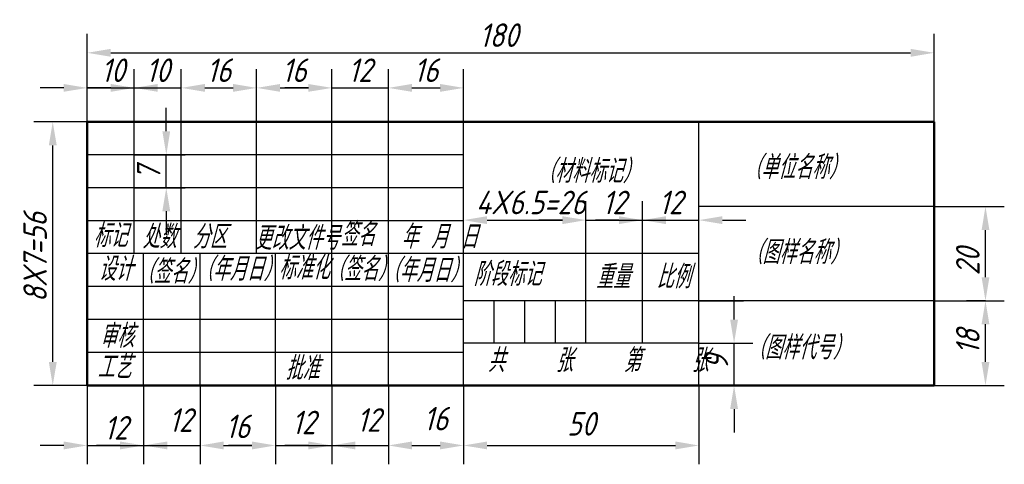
# Model space of a CAD drawing. Header units: millimetres. Extents: x 286 to 495, y 163 to 258.
import ezdxf

# ---------------------------------------------------------------- set-up
doc = ezdxf.new("R2010")
doc.units = ezdxf.units.MM
doc.layers.add('文字层', color=7, linetype='Continuous')
doc.layers.add('细实线', color=7, linetype='Continuous')
doc.layers.add('粗实线层', color=1, linetype='Continuous', lineweight=50)
doc.styles.add('工程字体', font='gbeitc.shx', dxfattribs={"bigfont": 'gbcbig.shx'})
doc.styles.add('工程斜体', font='gbeitc.shx', dxfattribs={"bigfont": 'gbcbig.shx'})
doc.dimstyles.new('线性尺寸', dxfattribs={"dimscale": 2, "dimtxt": 2.5, "dimasz": 2.5, "dimexe": 2, "dimexo": 0, "dimtad": 2, "dimdec": 0, "dimtxsty": '工程斜体', "dimcen": 2.5, "dimadec": 0, "dimazin": 0, "dimtfac": 1, "dimtdec": 0, "dimtmove": 1, "dimatfit": 3, "dimfxl": 0, "dimarcsym": 0})

# ---------------------------------------------------------------- blocks, each defined once
blk = doc.blocks.new('*D9')
at = {"layer": 'Defpoints', "color": 0}
for p in [(292.68, 236), (300, 236), (300, 180)]:
    blk.add_point(p, dxfattribs=at)
at = {"layer": '文字层', "color": 0, "lineweight": -2}
for p, q in [((300, 236), (288.68, 236)), ((292.68, 185), (292.68, 231)), ((300, 180), (288.68, 180))]:
    blk.add_line(p, q, dxfattribs=at)
at = {"layer": '文字层', "color": 0}
for points in [[(291.85, 231), (293.52, 231), (292.68, 236)], [(291.85, 185), (293.52, 185), (292.68, 180)]]:
    blk.add_solid(points, dxfattribs=at)
at = {"layer": '文字层', "color": 0, "insert": (288.93, 207.25), "char_height": 5, "attachment_point": 5, "rotation": 90, "style": '工程斜体'}
blk.add_mtext('8X7=56', dxfattribs=at)
blk = doc.blocks.new('*D11')
at = {"layer": 'Defpoints', "color": 0}
for p in [(310, 243.2), (300, 236), (310, 236)]:
    blk.add_point(p, dxfattribs=at)
at = {"layer": '文字层', "color": 0, "lineweight": -2}
for p, q in [((300, 236), (300, 247.2)), ((310, 236), (310, 247.2)), ((295, 243.2), (290, 243.2)), ((300, 243.2), (310, 243.2)), ((315, 243.2), (320, 243.2))]:
    blk.add_line(p, q, dxfattribs=at)
at = {"layer": '文字层', "color": 0}
for points in [[(295, 244.03), (295, 242.37), (300, 243.2)], [(315, 244.03), (315, 242.37), (310, 243.2)]]:
    blk.add_solid(points, dxfattribs=at)
at = {"layer": '文字层', "color": 0, "insert": (305.46, 246.95), "char_height": 5, "attachment_point": 5, "style": '工程斜体'}
blk.add_mtext('10', dxfattribs=at)
blk = doc.blocks.new('*D12')
at = {"layer": 'Defpoints', "color": 0}
for p in [(320, 243.2), (310, 236), (320, 236)]:
    blk.add_point(p, dxfattribs=at)
at = {"layer": '文字层', "color": 0, "lineweight": -2}
for p, q in [((310, 236), (310, 247.2)), ((320, 236), (320, 247.2)), ((305, 243.2), (300, 243.2)), ((310, 243.2), (320, 243.2)), ((325, 243.2), (330, 243.2))]:
    blk.add_line(p, q, dxfattribs=at)
at = {"layer": '文字层', "color": 0}
for points in [[(305, 244.03), (305, 242.37), (310, 243.2)], [(325, 244.03), (325, 242.37), (320, 243.2)]]:
    blk.add_solid(points, dxfattribs=at)
at = {"layer": '文字层', "color": 0, "insert": (315, 246.95), "char_height": 5, "attachment_point": 5, "style": '工程斜体'}
blk.add_mtext('10', dxfattribs=at)
blk = doc.blocks.new('*D13')
at = {"layer": 'Defpoints', "color": 0}
for p in [(336, 243.2), (320, 236), (336, 236)]:
    blk.add_point(p, dxfattribs=at)
at = {"layer": '文字层', "color": 0, "lineweight": -2}
for p, q in [((320, 236), (320, 247.2)), ((336, 236), (336, 247.2)), ((325, 243.2), (331, 243.2))]:
    blk.add_line(p, q, dxfattribs=at)
at = {"layer": '文字层', "color": 0}
for points in [[(325, 244.03), (325, 242.37), (320, 243.2)], [(331, 244.03), (331, 242.37), (336, 243.2)]]:
    blk.add_solid(points, dxfattribs=at)
at = {"layer": '文字层', "color": 0, "insert": (328, 246.95), "char_height": 5, "attachment_point": 5, "style": '工程斜体'}
blk.add_mtext('16', dxfattribs=at)
blk = doc.blocks.new('*D14')
at = {"layer": 'Defpoints', "color": 0}
for p in [(352, 243.2), (336, 236), (352, 236)]:
    blk.add_point(p, dxfattribs=at)
at = {"layer": '文字层', "color": 0, "lineweight": -2}
for p, q in [((336, 236), (336, 247.2)), ((352, 236), (352, 247.2)), ((341, 243.2), (347, 243.2))]:
    blk.add_line(p, q, dxfattribs=at)
at = {"layer": '文字层', "color": 0}
for points in [[(341, 244.03), (341, 242.37), (336, 243.2)], [(347, 244.03), (347, 242.37), (352, 243.2)]]:
    blk.add_solid(points, dxfattribs=at)
at = {"layer": '文字层', "color": 0, "insert": (344, 246.95), "char_height": 5, "attachment_point": 5, "style": '工程斜体'}
blk.add_mtext('16', dxfattribs=at)
blk = doc.blocks.new('*D15')
at = {"layer": 'Defpoints', "color": 0}
for p in [(364, 243.2), (352, 236), (364, 236)]:
    blk.add_point(p, dxfattribs=at)
at = {"layer": '文字层', "color": 0, "lineweight": -2}
for p, q in [((352, 236), (352, 247.2)), ((364, 236), (364, 247.2)), ((347, 243.2), (342, 243.2)), ((352, 243.2), (364, 243.2)), ((369, 243.2), (374, 243.2))]:
    blk.add_line(p, q, dxfattribs=at)
at = {"layer": '文字层', "color": 0}
for points in [[(347, 244.03), (347, 242.37), (352, 243.2)], [(369, 244.03), (369, 242.37), (364, 243.2)]]:
    blk.add_solid(points, dxfattribs=at)
at = {"layer": '文字层', "color": 0, "insert": (358, 246.95), "char_height": 5, "attachment_point": 5, "style": '工程斜体'}
blk.add_mtext('12', dxfattribs=at)
blk = doc.blocks.new('*D16')
at = {"layer": 'Defpoints', "color": 0}
for p in [(380, 243.2), (364, 236), (380, 236)]:
    blk.add_point(p, dxfattribs=at)
at = {"layer": '文字层', "color": 0, "lineweight": -2}
for p, q in [((364, 236), (364, 247.2)), ((380, 236), (380, 247.2)), ((369, 243.2), (375, 243.2))]:
    blk.add_line(p, q, dxfattribs=at)
at = {"layer": '文字层', "color": 0}
for points in [[(369, 244.03), (369, 242.37), (364, 243.2)], [(375, 244.03), (375, 242.37), (380, 243.2)]]:
    blk.add_solid(points, dxfattribs=at)
at = {"layer": '文字层', "color": 0, "insert": (372, 246.95), "char_height": 5, "attachment_point": 5, "style": '工程斜体'}
blk.add_mtext('16', dxfattribs=at)
blk = doc.blocks.new('*D17')
at = {"layer": 'Defpoints', "color": 0}
for p in [(480, 250.65), (300, 245.2), (480, 236)]:
    blk.add_point(p, dxfattribs=at)
at = {"layer": '文字层', "color": 0, "lineweight": -2}
for p, q in [((300, 245.2), (300, 254.65)), ((480, 236), (480, 254.65)), ((305, 250.65), (475, 250.65))]:
    blk.add_line(p, q, dxfattribs=at)
at = {"layer": '文字层', "color": 0}
for points in [[(305, 251.48), (305, 249.81), (300, 250.65)], [(475, 251.48), (475, 249.81), (480, 250.65)]]:
    blk.add_solid(points, dxfattribs=at)
at = {"layer": '文字层', "color": 0, "insert": (387.47, 254.4), "char_height": 5, "attachment_point": 5, "style": '工程斜体'}
blk.add_mtext('180', dxfattribs=at)
blk = doc.blocks.new('*D18')
at = {"layer": 'Defpoints', "color": 0}
for p in [(300, 180), (312, 180), (312, 167.27)]:
    blk.add_point(p, dxfattribs=at)
at = {"layer": '文字层', "color": 0, "lineweight": -2}
for p, q in [((300, 180), (300, 163.27)), ((312, 180), (312, 163.27)), ((295, 167.27), (290, 167.27)), ((300, 167.27), (312, 167.27)), ((317, 167.27), (322, 167.27))]:
    blk.add_line(p, q, dxfattribs=at)
at = {"layer": '文字层', "color": 0}
for points in [[(295, 168.11), (295, 166.44), (300, 167.27)], [(317, 168.11), (317, 166.44), (312, 167.27)]]:
    blk.add_solid(points, dxfattribs=at)
at = {"layer": '文字层', "color": 0, "insert": (306.1, 171.02), "char_height": 5, "attachment_point": 5, "style": '工程斜体'}
blk.add_mtext('12', dxfattribs=at)
blk = doc.blocks.new('*D19')
at = {"layer": 'Defpoints', "color": 0}
for p in [(312, 180), (324, 180), (324, 167.27)]:
    blk.add_point(p, dxfattribs=at)
at = {"layer": '文字层', "color": 0, "lineweight": -2}
for p, q in [((312, 180), (312, 163.27)), ((324, 180), (324, 163.27)), ((307, 167.27), (302, 167.27)), ((312, 167.27), (324, 167.27)), ((329, 167.27), (334, 167.27))]:
    blk.add_line(p, q, dxfattribs=at)
at = {"layer": '文字层', "color": 0}
for points in [[(307, 168.11), (307, 166.44), (312, 167.27)], [(329, 168.11), (329, 166.44), (324, 167.27)]]:
    blk.add_solid(points, dxfattribs=at)
at = {"layer": '文字层', "color": 0, "insert": (319.87, 172.65), "char_height": 5, "attachment_point": 5, "style": '工程斜体'}
blk.add_mtext('12', dxfattribs=at)
blk = doc.blocks.new('*D20')
at = {"layer": 'Defpoints', "color": 0}
for p in [(324, 180), (340, 180), (340, 167.27)]:
    blk.add_point(p, dxfattribs=at)
at = {"layer": '文字层', "color": 0, "lineweight": -2}
for p, q in [((324, 180), (324, 163.27)), ((340, 180), (340, 163.27)), ((329, 167.27), (335, 167.27))]:
    blk.add_line(p, q, dxfattribs=at)
at = {"layer": '文字层', "color": 0}
for points in [[(329, 168.11), (329, 166.44), (324, 167.27)], [(335, 168.11), (335, 166.44), (340, 167.27)]]:
    blk.add_solid(points, dxfattribs=at)
at = {"layer": '文字层', "color": 0, "insert": (332, 171.33), "char_height": 5, "attachment_point": 5, "style": '工程斜体'}
blk.add_mtext('16', dxfattribs=at)
blk = doc.blocks.new('*D21')
at = {"layer": 'Defpoints', "color": 0}
for p in [(340, 180), (352, 180), (352, 167.27)]:
    blk.add_point(p, dxfattribs=at)
at = {"layer": '文字层', "color": 0, "lineweight": -2}
for p, q in [((340, 180), (340, 163.27)), ((352, 180), (352, 163.27)), ((335, 167.27), (330, 167.27)), ((340, 167.27), (352, 167.27)), ((357, 167.27), (362, 167.27))]:
    blk.add_line(p, q, dxfattribs=at)
at = {"layer": '文字层', "color": 0}
for points in [[(335, 168.11), (335, 166.44), (340, 167.27)], [(357, 168.11), (357, 166.44), (352, 167.27)]]:
    blk.add_solid(points, dxfattribs=at)
at = {"layer": '文字层', "color": 0, "insert": (346, 172.15), "char_height": 5, "attachment_point": 5, "style": '工程斜体'}
blk.add_mtext('12', dxfattribs=at)
blk = doc.blocks.new('*D22')
at = {"layer": 'Defpoints', "color": 0}
for p in [(352, 180), (364, 180), (364, 167.27)]:
    blk.add_point(p, dxfattribs=at)
at = {"layer": '文字层', "color": 0, "lineweight": -2}
for p, q in [((352, 180), (352, 163.27)), ((364, 180), (364, 163.27)), ((347, 167.27), (342, 167.27)), ((352, 167.27), (364, 167.27)), ((369, 167.27), (374, 167.27))]:
    blk.add_line(p, q, dxfattribs=at)
at = {"layer": '文字层', "color": 0}
for points in [[(347, 168.11), (347, 166.44), (352, 167.27)], [(369, 168.11), (369, 166.44), (364, 167.27)]]:
    blk.add_solid(points, dxfattribs=at)
at = {"layer": '文字层', "color": 0, "insert": (359.83, 172.69), "char_height": 5, "attachment_point": 5, "style": '工程斜体'}
blk.add_mtext('12', dxfattribs=at)
blk = doc.blocks.new('*D23')
at = {"layer": 'Defpoints', "color": 0}
for p in [(364, 180), (380, 180), (380, 167.27)]:
    blk.add_point(p, dxfattribs=at)
at = {"layer": '文字层', "color": 0, "lineweight": -2}
for p, q in [((364, 180), (364, 163.27)), ((380, 180), (380, 163.27)), ((369, 167.27), (375, 167.27))]:
    blk.add_line(p, q, dxfattribs=at)
at = {"layer": '文字层', "color": 0}
for points in [[(369, 168.11), (369, 166.44), (364, 167.27)], [(375, 168.11), (375, 166.44), (380, 167.27)]]:
    blk.add_solid(points, dxfattribs=at)
at = {"layer": '文字层', "color": 0, "insert": (374.08, 172.97), "char_height": 5, "attachment_point": 5, "style": '工程斜体'}
blk.add_mtext('16', dxfattribs=at)
blk = doc.blocks.new('*D24')
at = {"layer": 'Defpoints', "color": 0}
for p in [(380, 180), (430, 180), (430, 167.27)]:
    blk.add_point(p, dxfattribs=at)
at = {"layer": '文字层', "color": 0, "lineweight": -2}
for p, q in [((380, 180), (380, 163.27)), ((430, 180), (430, 163.27)), ((385, 167.27), (425, 167.27))]:
    blk.add_line(p, q, dxfattribs=at)
at = {"layer": '文字层', "color": 0}
for points in [[(385, 168.11), (385, 166.44), (380, 167.27)], [(425, 168.11), (425, 166.44), (430, 167.27)]]:
    blk.add_solid(points, dxfattribs=at)
at = {"layer": '文字层', "color": 0, "insert": (405, 171.87), "char_height": 5, "attachment_point": 5, "style": '工程斜体'}
blk.add_mtext('50', dxfattribs=at)
blk = doc.blocks.new('*D25')
at = {"layer": 'Defpoints', "color": 0}
for p in [(406, 215.12), (380, 208), (406, 208)]:
    blk.add_point(p, dxfattribs=at)
at = {"layer": '文字层', "color": 0, "lineweight": -2}
for p, q in [((380, 208), (380, 219.12)), ((406, 208), (406, 219.12)), ((385, 215.12), (401, 215.12))]:
    blk.add_line(p, q, dxfattribs=at)
at = {"layer": '文字层', "color": 0}
for points in [[(385, 215.95), (385, 214.28), (380, 215.12)], [(401, 215.95), (401, 214.28), (406, 215.12)]]:
    blk.add_solid(points, dxfattribs=at)
at = {"layer": '文字层', "color": 0, "insert": (394.29, 218.87), "char_height": 5, "attachment_point": 5, "style": '工程斜体'}
blk.add_mtext('4X6.5=26', dxfattribs=at)
blk = doc.blocks.new('*D26')
at = {"layer": 'Defpoints', "color": 0}
for p in [(418, 215.12), (406, 208), (418, 208)]:
    blk.add_point(p, dxfattribs=at)
at = {"layer": '文字层', "color": 0, "lineweight": -2}
for p, q in [((406, 208), (406, 219.12)), ((418, 208), (418, 219.12)), ((401, 215.12), (396, 215.12)), ((406, 215.12), (418, 215.12)), ((423, 215.12), (428, 215.12))]:
    blk.add_line(p, q, dxfattribs=at)
at = {"layer": '文字层', "color": 0}
for points in [[(401, 215.95), (401, 214.28), (406, 215.12)], [(423, 215.95), (423, 214.28), (418, 215.12)]]:
    blk.add_solid(points, dxfattribs=at)
at = {"layer": '文字层', "color": 0, "insert": (412, 218.87), "char_height": 5, "attachment_point": 5, "style": '工程斜体'}
blk.add_mtext('12', dxfattribs=at)
blk = doc.blocks.new('*D27')
at = {"layer": 'Defpoints', "color": 0}
for p in [(430, 215.12), (418, 208), (430, 208)]:
    blk.add_point(p, dxfattribs=at)
at = {"layer": '文字层', "color": 0, "lineweight": -2}
for p, q in [((418, 208), (418, 219.12)), ((430, 208), (430, 219.12)), ((413, 215.12), (408, 215.12)), ((418, 215.12), (430, 215.12)), ((435, 215.12), (440, 215.12))]:
    blk.add_line(p, q, dxfattribs=at)
at = {"layer": '文字层', "color": 0}
for points in [[(413, 215.95), (413, 214.28), (418, 215.12)], [(435, 215.95), (435, 214.28), (430, 215.12)]]:
    blk.add_solid(points, dxfattribs=at)
at = {"layer": '文字层', "color": 0, "insert": (424, 218.87), "char_height": 5, "attachment_point": 5, "style": '工程斜体'}
blk.add_mtext('12', dxfattribs=at)
blk = doc.blocks.new('*D28')
at = {"layer": 'Defpoints', "color": 0}
for p in [(430, 189), (437.47, 189), (430, 180)]:
    blk.add_point(p, dxfattribs=at)
at = {"layer": '文字层', "color": 0, "lineweight": -2}
for p, q in [((437.47, 194), (437.47, 199)), ((430, 189), (441.47, 189)), ((437.47, 180), (437.47, 189)), ((430, 180), (441.47, 180)), ((437.47, 175), (437.47, 170))]:
    blk.add_line(p, q, dxfattribs=at)
at = {"layer": '文字层', "color": 0}
for points in [[(436.64, 194), (438.31, 194), (437.47, 189)], [(436.64, 175), (438.31, 175), (437.47, 180)]]:
    blk.add_solid(points, dxfattribs=at)
at = {"layer": '文字层', "color": 0, "insert": (433.72, 184.95), "char_height": 5, "attachment_point": 5, "rotation": 90, "style": '工程斜体'}
blk.add_mtext('9', dxfattribs=at)
blk = doc.blocks.new('*D29')
at = {"layer": 'Defpoints', "color": 0}
for p in [(480, 198), (490.9, 198), (480, 180)]:
    blk.add_point(p, dxfattribs=at)
at = {"layer": '文字层', "color": 0, "lineweight": -2}
for p, q in [((480, 198), (494.9, 198)), ((490.9, 185), (490.9, 193)), ((480, 180), (494.9, 180))]:
    blk.add_line(p, q, dxfattribs=at)
at = {"layer": '文字层', "color": 0}
for points in [[(490.07, 193), (491.73, 193), (490.9, 198)], [(490.07, 185), (491.73, 185), (490.9, 180)]]:
    blk.add_solid(points, dxfattribs=at)
at = {"layer": '文字层', "color": 0, "insert": (487.15, 189.25), "char_height": 5, "attachment_point": 5, "rotation": 90, "style": '工程斜体'}
blk.add_mtext('18', dxfattribs=at)
blk = doc.blocks.new('*D30')
at = {"layer": 'Defpoints', "color": 0}
for p in [(480, 218), (490.9, 218), (490.9, 198)]:
    blk.add_point(p, dxfattribs=at)
at = {"layer": '文字层', "color": 0, "lineweight": -2}
for p, q in [((480, 218), (494.9, 218)), ((490.9, 203), (490.9, 213)), ((490.9, 198), (486.9, 198))]:
    blk.add_line(p, q, dxfattribs=at)
at = {"layer": '文字层', "color": 0}
for points in [[(490.07, 213), (491.73, 213), (490.9, 218)], [(490.07, 203), (491.73, 203), (490.9, 198)]]:
    blk.add_solid(points, dxfattribs=at)
at = {"layer": '文字层', "color": 0, "insert": (487.15, 206.3), "char_height": 5, "attachment_point": 5, "rotation": 90, "style": '工程斜体'}
blk.add_mtext('20', dxfattribs=at)
blk = doc.blocks.new('*D31')
at = {"layer": 'Defpoints', "color": 0}
for p in [(310, 229), (316.81, 229), (310, 222)]:
    blk.add_point(p, dxfattribs=at)
at = {"layer": '文字层', "color": 0, "lineweight": -2}
for p, q in [((316.81, 234), (316.81, 239)), ((310, 229), (320.81, 229)), ((316.81, 222), (316.81, 229)), ((310, 222), (320.81, 222)), ((316.81, 217), (316.81, 212))]:
    blk.add_line(p, q, dxfattribs=at)
at = {"layer": '文字层', "color": 0}
for points in [[(315.97, 234), (317.64, 234), (316.81, 229)], [(315.97, 217), (317.64, 217), (316.81, 222)]]:
    blk.add_solid(points, dxfattribs=at)
at = {"layer": '文字层', "color": 0, "insert": (313.06, 225.08), "char_height": 5, "attachment_point": 5, "rotation": 90, "style": '工程斜体'}
blk.add_mtext('7', dxfattribs=at)

msp = doc.modelspace()

# ---------------------------------------------------------------- linework, layer by layer
at = {"layer": '文字层'}
for p, q in [((430, 198), (439.47, 198)), ((430, 198), (439.47, 198)), ((480, 198), (492.9, 198)), ((430, 189), (439.47, 189))]:
    msp.add_line(p, q, dxfattribs=at)
at = {"layer": '粗实线层', "color": 7}
for p, q in [((300, 180), (300, 236)), ((480, 236), (300, 236)), ((480, 236), (480, 180)), ((480, 180), (300, 180))]:
    msp.add_line(p, q, dxfattribs=at)
at = {"layer": '细实线', "color": 7}
for p, q in [((310, 208), (310, 236)), ((320, 208), (320, 236)), ((336, 208), (336, 236)), ((352, 208), (352, 236)), ((364, 208), (364, 236)), ((380, 180), (380, 236)), ((430, 180), (430, 236)), ((380, 229), (300, 229)), ((380, 222), (300, 222)), ((480, 218), (430, 218)), ((380, 215), (300, 215)), ((430, 208), (300, 208)), ((312, 180), (312, 208)), ((324, 180), (324, 208)), ((340, 180), (340, 208)), ((352, 180), (352, 208)), ((364, 180), (364, 208)), ((406, 189), (406, 208)), ((418, 189), (418, 208)), ((380, 201), (300, 201)), ((480, 198), (380.02, 198)), ((386.5, 189), (386.5, 198)), ((393, 189), (393, 198)), ((399.5, 189), (399.5, 198)), ((380, 194), (300, 194)), ((430, 189), (380.02, 189)), ((380, 187), (300, 187))]:
    msp.add_line(p, q, dxfattribs=at)

# ---------------------------------------------------------------- texts
at = {"layer": '文字层', "color": 7, "style": '工程字体'}
for s, p in [('（材料标记）', (395.77, 223.04)), ('（单位名称）', (439.58, 223.86)), ('标记', (301.3, 209.36)), ('处数', (311.71, 209.09)), ('分区', (322.39, 209.09)), ('更改文件号', (335.53, 208.82)), ('签名', (353.88, 209.64)), (' 年 月 日', (364.01, 209.09)), ('（图样名称）', (439.86, 205.81)), ('设计', (302.4, 202.25)), ('（签名）', (310.49, 201.7)), ('（年月日）', (323.05, 202.25)), ('标准化', (340.68, 202.53)), ('（签名）', (350.94, 202.25)), ('（年月日）', (362.74, 201.98)), ('阶段标记', (382.08, 201.16)), ('重量', (408.1, 200.61)), ('比例', (420.96, 200.61)), ('审核', (302.67, 188.03)), ('（图样代号）', (440.41, 185.57)), ('共    张    第    张', (385.09, 182.84)), ('工艺', (302.13, 181.47)), ('批准', (342.1, 181.19))]:
    msp.add_text(s, height=5, dxfattribs=at).set_placement(p)

# ---------------------------------------------------------------- dimensions: what is measured, and where the dimension line sits
at = {"layer": '文字层'}
for base, p1, p2, picture, middle in [((480, 250.65), (300, 245.2), (480, 236), '*D17', (387.47, 250.65)), ((310, 243.2), (300, 236), (310, 236), '*D11', (305.46, 243.2)), ((312, 167.27), (300, 180), (312, 180), '*D18', (306.1, 167.27)), ((324, 167.27), (312, 180), (324, 180), '*D19', (319.87, 168.9)), ((340, 167.27), (324, 180), (340, 180), '*D20', (332, 167.58)), ((352, 167.27), (340, 180), (352, 180), '*D21', (346, 168.4)), ((364, 167.27), (352, 180), (364, 180), '*D22', (359.83, 168.94)), ((380, 167.27), (364, 180), (380, 180), '*D23', (374.08, 169.22)), ((430, 167.27), (380, 180), (430, 180), '*D24', (405, 168.12))]:
    dim = msp.add_linear_dim(base=base, p1=p1, p2=p2, dimstyle='线性尺寸', dxfattribs=at)
    dim.commit()
    dim.dimension.update_dxf_attribs({"geometry": picture, "text_midpoint": middle, "dimtype": 160})
for base, p1, p2, picture, middle in [((320, 243.2), (310, 236), (320, 236), '*D12', (315, 246.95)), ((336, 243.2), (320, 236), (336, 236), '*D13', (328, 246.95)), ((352, 243.2), (336, 236), (352, 236), '*D14', (344, 246.95)), ((364, 243.2), (352, 236), (364, 236), '*D15', (358, 246.95)), ((380, 243.2), (364, 236), (380, 236), '*D16', (372, 246.95)), ((418, 215.12), (406, 208), (418, 208), '*D26', (412, 218.87)), ((430, 215.12), (418, 208), (430, 208), '*D27', (424, 218.87))]:
    dim = msp.add_linear_dim(base=base, p1=p1, p2=p2, dimstyle='线性尺寸', dxfattribs=at)
    dim.commit()
    dim.dimension.update_dxf_attribs({"geometry": picture, "text_midpoint": middle})
for base, p1, p2, picture, middle in [((316.81, 229), (310, 222), (310, 229), '*D31', (316.81, 225.08)), ((490.9, 218), (490.9, 198), (480, 218), '*D30', (490.9, 206.3)), ((437.47, 189), (430, 180), (430, 189), '*D28', (437.47, 184.95)), ((490.9, 198), (480, 180), (480, 198), '*D29', (490.9, 189.25))]:
    dim = msp.add_linear_dim(base=base, p1=p1, p2=p2, angle=90, dimstyle='线性尺寸', dxfattribs=at)
    dim.commit()
    dim.dimension.update_dxf_attribs({"geometry": picture, "text_midpoint": middle, "dimtype": 160})
dim = msp.add_linear_dim(base=(292.68, 236), p1=(300, 180), p2=(300, 236), angle=90, text='8X7=56', dimstyle='线性尺寸', dxfattribs=at)
dim.commit()
dim.dimension.update_dxf_attribs({"geometry": '*D9', "text_midpoint": (292.68, 207.25), "dimtype": 160})
dim = msp.add_linear_dim(base=(406, 215.12), p1=(380, 208), p2=(406, 208), text='4X6.5=26', dimstyle='线性尺寸', dxfattribs=at)
dim.commit()
dim.dimension.update_dxf_attribs({"geometry": '*D25', "text_midpoint": (394.29, 215.12), "dimtype": 160})

doc.saveas('drawing.dxf')
